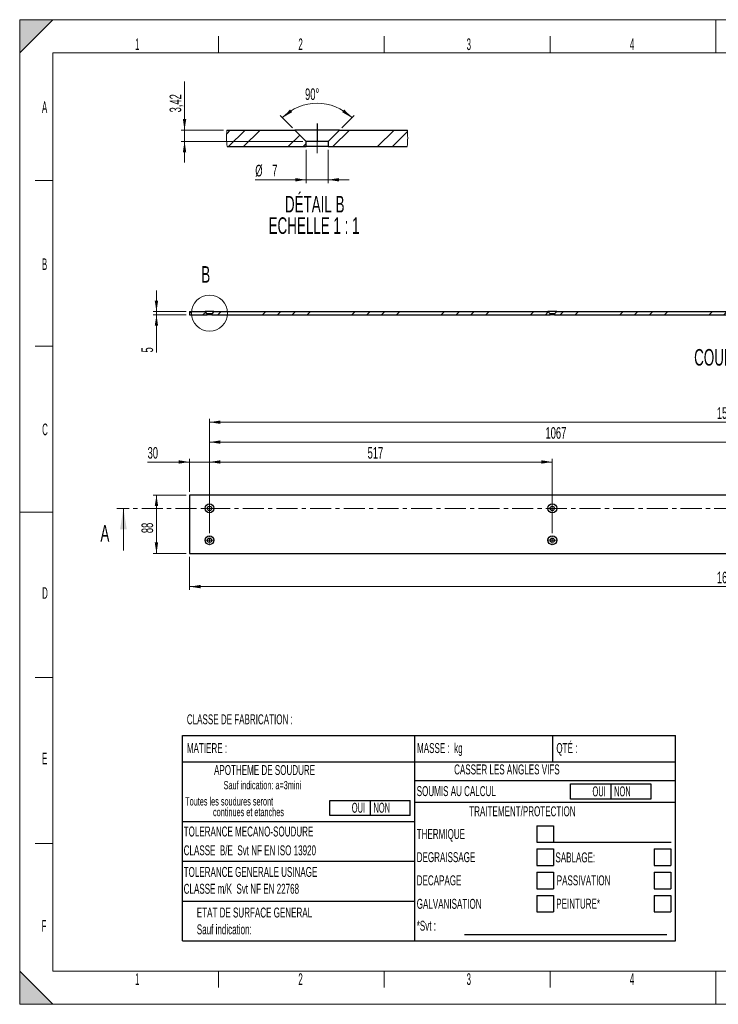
# Model space of a CAD drawing. Header units: millimetres. Extents: x 0 to 2100, y 0 to 1485.
# Tile 1 of 2: x 0 to 1054, y 0 to 1485. Entities that reach past the tile are written whole.
import ezdxf
from ezdxf.enums import TextEntityAlignment as Align

# ---------------------------------------------------------------- set-up
doc = ezdxf.new("R2010")
doc.units = ezdxf.units.MM
doc.header["$LTSCALE"] = 5
doc.linetypes.add('CENTER', pattern=[10.16, 6.35, -1.27, 1.27, -1.27])
doc.linetypes.add('CENTERX2', pattern=[20.32, 12.7, -2.54, 2.54, -2.54])
doc.styles.add('SLDTEXTSTYLE0', font='TXT', dxfattribs={"width": 0.563})
doc.styles.add('SLDTEXTSTYLE1', font='TXT', dxfattribs={"width": 0.605})
doc.styles.add('SLDTEXTSTYLE5', font='TXT', dxfattribs={"width": 0.510549})
doc.dimstyles.new('SLDDIMSTYLE0', dxfattribs={"dimtxt": 17.5, "dimasz": 16.51, "dimexe": 0, "dimexo": 0.0625, "dimgap": 4.375, "dimtad": 1, "dimrnd": 1e-09, "dimzin": 12, "dimdsep": 46, "dimtxsty": 'SLDTEXTSTYLE1', "dimsah": 1, "dimcen": 0.09, "dimadec": 0, "dimazin": 3, "dimtfac": 1, "dimtofl": 0, "dimtmove": 0, "dimatfit": 3, "dimfxl": 1, "dimfrac": 2, "dimtolj": 1, "dimtzin": 12, "dimarcsym": 0})
doc.dimstyles.new('SLDDIMSTYLE1', dxfattribs={"dimtxt": 17.5, "dimasz": 16.51, "dimexe": 0, "dimexo": 0.0625, "dimgap": 4.375, "dimtad": 1, "dimrnd": 1e-09, "dimzin": 12, "dimdsep": 46, "dimtxsty": 'SLDTEXTSTYLE1', "dimsah": 1, "dimcen": 0.09, "dimadec": 0, "dimazin": 3, "dimtfac": 1, "dimtmove": 0, "dimatfit": 0, "dimfxl": 1, "dimfrac": 2, "dimtolj": 1, "dimtzin": 12, "dimarcsym": 0})
doc.dimstyles.new('SLDDIMSTYLE2', dxfattribs={"dimtxt": 17.5, "dimasz": 16.51, "dimexe": 0, "dimexo": 0.0625, "dimgap": 4.375, "dimtad": 1, "dimdec": 0, "dimlfac": 0.2, "dimrnd": 1e-09, "dimzin": 12, "dimdsep": 46, "dimtxsty": 'SLDTEXTSTYLE1', "dimsah": 1, "dimcen": 0.09, "dimadec": 0, "dimazin": 3, "dimtfac": 1, "dimtdec": 0, "dimtmove": 0, "dimatfit": 0, "dimfxl": 1, "dimfrac": 2, "dimtolj": 1, "dimtzin": 12, "dimarcsym": 0})
doc.dimstyles.new('SLDDIMSTYLE3', dxfattribs={"dimtxt": 17.5, "dimasz": 16.51, "dimexe": 0, "dimexo": 0.0625, "dimgap": 4.375, "dimtad": 1, "dimlfac": 0.2, "dimrnd": 1e-09, "dimzin": 12, "dimdsep": 46, "dimtxsty": 'SLDTEXTSTYLE1', "dimsah": 1, "dimcen": 0.09, "dimadec": 0, "dimazin": 3, "dimtfac": 1, "dimtmove": 0, "dimatfit": 0, "dimfxl": 1, "dimfrac": 2, "dimtolj": 1, "dimtzin": 12, "dimarcsym": 0})
doc.dimstyles.new('SLDDIMSTYLE4', dxfattribs={"dimtxt": 17.5, "dimasz": 16.51, "dimexe": 0, "dimexo": 0.0625, "dimgap": 4.375, "dimtad": 1, "dimdec": 4, "dimzin": 12, "dimdsep": 46, "dimtxsty": 'SLDTEXTSTYLE1', "dimsah": 1, "dimcen": 0.09, "dimazin": 3, "dimtfac": 1, "dimtofl": 0, "dimtmove": 0, "dimatfit": 3, "dimfxl": 1, "dimfrac": 2, "dimtolj": 1, "dimtzin": 12, "dimarcsym": 0})

# ---------------------------------------------------------------- blocks, each defined once
blk = doc.blocks.new('SW_NOTE_0')
at = {"color": 0, "linetype": 'Continuous', "lineweight": 18, "insert": (51.3, 19.3), "char_height": 15, "attachment_point": 2, "style": 'SLDTEXTSTYLE0'}
blk.add_mtext('OUI    NON', dxfattribs=at)
blk = doc.blocks.new('SW_NOTE_0_1')
at = {"color": 0, "linetype": 'Continuous', "lineweight": 0, "insert": (0, 19.3), "char_height": 15, "attachment_point": 1, "style": 'SLDTEXTSTYLE1'}
blk.add_mtext('TOLERANCE GENERALE USINAGE', dxfattribs=at)
blk = doc.blocks.new('SW_NOTE_0_2')
at = {"color": 0, "linetype": 'Continuous', "lineweight": 0, "insert": (51.3, 19.3), "char_height": 15, "attachment_point": 2, "style": 'SLDTEXTSTYLE0'}
blk.add_mtext('OUI    NON', dxfattribs=at)
blk = doc.blocks.new('SW_NOTE_0_3')
at = {"color": 0, "linetype": 'Continuous', "lineweight": 0, "insert": (0, 19.3), "char_height": 15, "attachment_point": 1, "style": 'SLDTEXTSTYLE1'}
blk.add_mtext('APOTHEME DE SOUDURE', dxfattribs=at)
blk = doc.blocks.new('SW_NOTE_0_4')
at = {"color": 0, "linetype": 'Continuous', "lineweight": 0, "insert": (0, 19.3), "char_height": 15, "attachment_point": 1, "style": 'SLDTEXTSTYLE1'}
blk.add_mtext('ETAT DE SURFACE GENERAL', dxfattribs=at)
blk = doc.blocks.new('SW_NOTE_0_5')
at = {"color": 0, "linetype": 'Continuous', "lineweight": 0, "insert": (0, 19.3), "char_height": 15, "attachment_point": 1, "style": 'SLDTEXTSTYLE1'}
blk.add_mtext('TOLERANCE MECANO-SOUDURE', dxfattribs=at)
blk = doc.blocks.new('SW_NOTE_0_6')
at = {"color": 0, "linetype": 'Continuous', "lineweight": 0, "insert": (0, 16.1), "char_height": 12.5, "attachment_point": 1, "style": 'SLDTEXTSTYLE1'}
blk.add_mtext('continues et etanches', dxfattribs=at)
blk = doc.blocks.new('SW_NOTE_0_7')
at = {"color": 0, "linetype": 'Continuous', "lineweight": 0, "insert": (0, 16.1), "char_height": 12.5, "attachment_point": 1, "style": 'SLDTEXTSTYLE1'}
blk.add_mtext('Toutes les soudures seront', dxfattribs=at)
blk = doc.blocks.new('SW_NOTE_0_8')
at = {"color": 0, "linetype": 'Continuous', "lineweight": 0, "insert": (0, 19.3), "char_height": 15, "attachment_point": 1, "style": 'SLDTEXTSTYLE1'}
blk.add_mtext('Sauf indication:', dxfattribs=at)
blk = doc.blocks.new('SW_NOTE_0_9')
at = {"color": 0, "linetype": 'Continuous', "lineweight": 0, "insert": (0, 16.1), "char_height": 12.5, "attachment_point": 1, "style": 'SLDTEXTSTYLE1'}
blk.add_mtext('Sauf indication: a=3mini', dxfattribs=at)
blk = doc.blocks.new('SW_NOTE_0_10')
at = {"color": 0, "linetype": 'Continuous', "lineweight": 0, "insert": (0, 19.3), "char_height": 15, "attachment_point": 1, "style": 'SLDTEXTSTYLE1'}
blk.add_mtext('TRAITEMENT/PROTECTION', dxfattribs=at)
blk = doc.blocks.new('SW_NOTE_0_11')
at = {"color": 0, "linetype": 'Continuous', "lineweight": 0, "insert": (0, 19.3), "char_height": 15, "attachment_point": 1, "style": 'SLDTEXTSTYLE1'}
blk.add_mtext('PASSIVATION', dxfattribs=at)
blk = doc.blocks.new('SW_NOTE_0_12')
at = {"color": 0, "linetype": 'Continuous', "lineweight": 0, "insert": (0, 19.3), "char_height": 15, "attachment_point": 1, "style": 'SLDTEXTSTYLE1'}
blk.add_mtext('PEINTURE*', dxfattribs=at)
blk = doc.blocks.new('SW_NOTE_0_13')
at = {"color": 0, "linetype": 'Continuous', "lineweight": 0, "insert": (0, 19.3), "char_height": 15, "attachment_point": 1, "style": 'SLDTEXTSTYLE1'}
blk.add_mtext('SABLAGE:', dxfattribs=at)
blk = doc.blocks.new('SW_NOTE_0_14')
at = {"color": 0, "linetype": 'Continuous', "lineweight": 0, "insert": (0, 19.3), "char_height": 15, "attachment_point": 1, "style": 'SLDTEXTSTYLE1'}
blk.add_mtext('DEGRAISSAGE', dxfattribs=at)
blk = doc.blocks.new('SW_NOTE_0_15')
at = {"color": 0, "linetype": 'Continuous', "lineweight": 0, "insert": (0, 19.3), "char_height": 15, "attachment_point": 1, "style": 'SLDTEXTSTYLE1'}
blk.add_mtext('DECAPAGE', dxfattribs=at)
blk = doc.blocks.new('SW_NOTE_0_16')
at = {"color": 0, "linetype": 'Continuous', "lineweight": 0, "insert": (0, 19.3), "char_height": 15, "attachment_point": 1, "style": 'SLDTEXTSTYLE1'}
blk.add_mtext('THERMIQUE', dxfattribs=at)
blk = doc.blocks.new('SW_NOTE_0_17')
at = {"color": 0, "linetype": 'Continuous', "lineweight": 0, "insert": (0, 19.3), "char_height": 15, "attachment_point": 1, "style": 'SLDTEXTSTYLE1'}
blk.add_mtext('GALVANISATION', dxfattribs=at)
blk = doc.blocks.new('SW_NOTE_0_18')
at = {"color": 0, "linetype": 'Continuous', "lineweight": 0, "insert": (0, 19.3), "char_height": 15, "attachment_point": 1, "style": 'SLDTEXTSTYLE1'}
blk.add_mtext('*Svt :', dxfattribs=at)
blk = doc.blocks.new('SW_NOTE_0_19')
at = {"color": 0, "linetype": 'Continuous', "lineweight": 0, "insert": (0, 19.3), "char_height": 15, "attachment_point": 1, "style": 'SLDTEXTSTYLE1'}
blk.add_mtext('CASSER LES ANGLES VIFS', dxfattribs=at)
blk = doc.blocks.new('SW_NOTE_0_20')
at = {"color": 0, "linetype": 'Continuous', "lineweight": 0, "insert": (0, 19.3), "char_height": 15, "attachment_point": 1, "style": 'SLDTEXTSTYLE1'}
blk.add_mtext('SOUMIS AU CALCUL', dxfattribs=at)
blk = doc.blocks.new('Bloc matiere-traitement')
at = {"color": 7, "linetype": 'Continuous', "lineweight": 25}
for p, q in [((753.4, 0), (753.4, 309.9)), ((753.4, 309.9), (1497, 309.9)), ((1103.9, 0), (1103.9, 309.9)), ((1311.9, 269.9), (1311.9, 309.9)), ((1497, 0), (1497, 309.9)), ((753.4, 269.9), (1497, 269.9)), ((1103.9, 241.6), (1497, 241.6)), ((1338.3, 213.9), (1338.3, 236.6)), ((1338.3, 236.6), (1459.8, 236.6)), ((1399.1, 236.6), (1399.1, 213.9)), ((1459.8, 236.6), (1459.8, 213.9)), ((975.3, 189.2), (975.3, 211.9)), ((975.3, 211.9), (1096.8, 211.9)), ((1036.1, 211.9), (1036.1, 189.2)), ((1096.8, 189.2), (1096.8, 211.9)), ((1103.9, 209.3), (1497, 209.3)), ((1459.8, 213.9), (1338.3, 213.9)), ((753.4, 180.2), (1103.9, 180.2)), ((1096.8, 189.2), (975.3, 189.2)), ((1287.9, 173.6), (1312.9, 173.6)), ((1287.9, 173.6), (1287.9, 148.6)), ((1312.9, 173.6), (1312.9, 148.6)), ((1287.9, 148.6), (1312.9, 148.6)), ((1307.6, 148.6), (1490.4, 148.6)), ((1287.9, 138.6), (1312.9, 138.6)), ((1287.9, 138.6), (1287.9, 113.6)), ((1312.9, 138.6), (1312.9, 113.6)), ((1464.7, 138.6), (1464.7, 113.6)), ((1464.7, 138.6), (1489.7, 138.6)), ((1489.7, 138.6), (1489.7, 113.6)), ((753.4, 120), (1103.9, 120)), ((1287.9, 113.6), (1312.9, 113.6)), ((1464.7, 113.6), (1489.7, 113.6)), ((1287.9, 103.6), (1312.9, 103.6)), ((1287.9, 103.6), (1287.9, 78.6)), ((1312.9, 103.6), (1312.9, 78.6)), ((1464.7, 103.6), (1464.7, 78.6)), ((1464.7, 103.6), (1489.7, 103.6)), ((1489.7, 103.6), (1489.7, 78.6)), ((1287.9, 78.6), (1312.9, 78.6)), ((1464.7, 78.6), (1489.7, 78.6)), ((753.4, 60), (1103.9, 60)), ((1287.9, 68.6), (1287.9, 43.6)), ((1287.9, 68.6), (1312.9, 68.6)), ((1312.9, 68.6), (1312.9, 43.6)), ((1464.7, 68.6), (1464.7, 43.6)), ((1464.7, 68.6), (1489.7, 68.6)), ((1489.7, 68.6), (1489.7, 43.6)), ((1287.9, 43.6), (1312.9, 43.6)), ((1464.7, 43.6), (1489.7, 43.6)), ((753.4, 0), (1497, 0)), ((1178.6, 9.4), (1483.9, 9.4))]:
    blk.add_line(p, q, dxfattribs=at)
at = {"color": 7, "linetype": 'Continuous', "lineweight": 0}
for name, p in [('SW_NOTE_0_3', (800.8, 245.8)), ('SW_NOTE_0_19', (1162.9, 246.7)), ('SW_NOTE_0_9', (815.2, 225)), ('SW_NOTE_0_20', (1106.5, 214)), ('SW_NOTE_0_7', (757.3, 200.5)), ('SW_NOTE_0_2', (986.1, 188.9)), ('SW_NOTE_0_6', (799.3, 184.4)), ('SW_NOTE_0_10', (1185.7, 183.6)), ('SW_NOTE_0_5', (755, 153.1)), ('SW_NOTE_0_16', (1106.5, 149.3)), ('SW_NOTE_0_14', (1106.5, 114.4)), ('SW_NOTE_0_13', (1315.7, 114)), ('SW_NOTE_0_1', (755, 92.1)), ('SW_NOTE_0_15', (1106.5, 79.4)), ('SW_NOTE_0_11', (1317.7, 79.4)), ('SW_NOTE_0_17', (1106.5, 44)), ('SW_NOTE_0_12', (1316.9, 44.2)), ('SW_NOTE_0_4', (774.8, 30.9)), ('SW_NOTE_0_18', (1106.5, 11)), ('SW_NOTE_0_8', (774.8, 5.5))]:
    blk.add_blockref(name, p, dxfattribs=at)
at = {"color": 7, "linetype": 'Continuous', "lineweight": 18}
blk.add_blockref('SW_NOTE_0', (1349.1, 213.6), dxfattribs=at)
at = {"color": 7, "linetype": 'Continuous', "lineweight": 0, "style": 'SLDTEXTSTYLE1', "width": 0.605}
for tag, p in [('CLASSFAB', (759.8, 322.1)), ('MATERIAU', (759.8, 278.7)), ('MASSE', (1107, 278.7)), ('QUANTITE', (1317.1, 278.7)), ('TOLEMECAO', (755, 124.5)), ('TOLGEN', (755, 66.5))]:
    blk.add_attdef(tag, text='', height=15, dxfattribs=at).set_placement(p, align=Align.BOTTOM_LEFT)
at = {"color": 7, "linetype": 'Continuous', "lineweight": 0}
for tag in ['THERMIQUE', 'SABLAGE', 'GALVA', 'PEINTURE_SVT', 'PASSIV', 'DECAPAGE', 'DEGRAISSAGE', 'PEINTURE', 'RA']:
    blk.add_attdef(tag, (0, 0), '', height=17.5, dxfattribs=at)
at = {"color": 7, "linetype": 'Continuous', "lineweight": 18}
for tag in ['SOUDUREETANCHES?', 'CALCUL?']:
    blk.add_attdef(tag, (0, 0), '', height=17.5, dxfattribs=at)
blk = doc.blocks.new('_D')
at = {"color": 7, "linetype": 'Continuous', "lineweight": 0, "transparency": 16777216}
for p, q in [((256.3, 674.9), (256.3, 624.9)), ((1900.3, 674.9), (1900.3, 624.9)), ((256.3, 629.9), (1900.3, 629.9))]:
    blk.add_line(p, q, dxfattribs=at)
at = {"color": 7, "linetype": 'Continuous', "lineweight": 18, "transparency": 16777216}
for points in [[(256.3, 629.9), (272.8, 627.4), (272.8, 632.5)], [(1900.3, 629.9), (1883.8, 632.5), (1883.8, 627.4)]]:
    blk.add_solid(points, dxfattribs=at)
at = {"color": 7, "linetype": 'Continuous', "lineweight": 18, "transparency": 16777216, "insert": (1051.5, 652.5), "char_height": 17.5, "attachment_point": 1, "style": 'SLDTEXTSTYLE1'}
blk.add_mtext('1644', dxfattribs=at)
blk = doc.blocks.new('_D_1')
at = {"color": 7, "linetype": 'Continuous', "lineweight": 0, "transparency": 16777216}
for p, q in [((251.3, 767.9), (201.3, 767.9)), ((206.3, 767.9), (206.3, 679.9)), ((251.3, 679.9), (201.3, 679.9))]:
    blk.add_line(p, q, dxfattribs=at)
at = {"color": 7, "linetype": 'Continuous', "lineweight": 18, "transparency": 16777216}
for points in [[(206.3, 767.9), (203.7, 751.4), (208.8, 751.4)], [(206.3, 679.9), (208.8, 696.5), (203.7, 696.5)]]:
    blk.add_solid(points, dxfattribs=at)
at = {"color": 7, "linetype": 'Continuous', "lineweight": 18, "transparency": 16777216, "insert": (183.7, 710.6), "char_height": 17.5, "attachment_point": 1, "rotation": 90, "style": 'SLDTEXTSTYLE1'}
blk.add_mtext('88', dxfattribs=at)
blk = doc.blocks.new('_D_2')
at = {"color": 7, "linetype": 'Continuous', "lineweight": 0, "transparency": 16777216}
for p, q in [((256.3, 817.9), (192.9, 817.9)), ((256.3, 772.9), (256.3, 822.9)), ((256.3, 817.9), (286.3, 817.9)), ((286.3, 758.7), (286.3, 822.9)), ((286.3, 817.9), (318, 817.9))]:
    blk.add_line(p, q, dxfattribs=at)
at = {"color": 7, "linetype": 'Continuous', "lineweight": 18, "transparency": 16777216}
for points in [[(256.3, 817.9), (239.8, 820.5), (239.8, 815.4)], [(286.3, 817.9), (302.8, 815.4), (302.8, 820.5)]]:
    blk.add_solid(points, dxfattribs=at)
at = {"color": 7, "linetype": 'Continuous', "lineweight": 18, "transparency": 16777216, "insert": (192.9, 840.5), "char_height": 17.5, "attachment_point": 1, "style": 'SLDTEXTSTYLE1'}
blk.add_mtext('30', dxfattribs=at)
blk = doc.blocks.new('_D_3')
at = {"color": 7, "linetype": 'Continuous', "lineweight": 0, "transparency": 16777216}
for p, q in [((286.3, 710.7), (286.3, 822.9)), ((286.3, 817.9), (803.3, 817.9)), ((803.3, 710.7), (803.3, 822.9))]:
    blk.add_line(p, q, dxfattribs=at)
at = {"color": 7, "linetype": 'Continuous', "lineweight": 18, "transparency": 16777216}
for points in [[(286.3, 817.9), (302.8, 815.4), (302.8, 820.5)], [(803.3, 817.9), (786.8, 820.5), (786.8, 815.4)]]:
    blk.add_solid(points, dxfattribs=at)
at = {"color": 7, "linetype": 'Continuous', "lineweight": 18, "transparency": 16777216, "insert": (524.7, 840.5), "char_height": 17.5, "attachment_point": 1, "style": 'SLDTEXTSTYLE1'}
blk.add_mtext('517', dxfattribs=at)
blk = doc.blocks.new('_D_4')
at = {"color": 7, "linetype": 'Continuous', "lineweight": 0, "transparency": 16777216}
for p, q in [((286.3, 710.7), (286.3, 852.9)), ((286.3, 847.9), (1353.3, 847.9)), ((1353.3, 710.7), (1353.3, 852.9))]:
    blk.add_line(p, q, dxfattribs=at)
at = {"color": 7, "linetype": 'Continuous', "lineweight": 18, "transparency": 16777216}
for points in [[(286.3, 847.9), (302.8, 845.4), (302.8, 850.5)], [(1353.3, 847.9), (1336.8, 850.5), (1336.8, 845.4)]]:
    blk.add_solid(points, dxfattribs=at)
at = {"color": 7, "linetype": 'Continuous', "lineweight": 18, "transparency": 16777216, "insert": (793, 870.5), "char_height": 17.5, "attachment_point": 1, "style": 'SLDTEXTSTYLE1'}
blk.add_mtext('1067', dxfattribs=at)
blk = doc.blocks.new('_D_5')
at = {"color": 7, "linetype": 'Continuous', "lineweight": 0, "transparency": 16777216}
for p, q in [((286.3, 710.7), (286.3, 882.9)), ((286.3, 877.9), (1870.3, 877.9)), ((1870.3, 710.7), (1870.3, 882.9))]:
    blk.add_line(p, q, dxfattribs=at)
at = {"color": 7, "linetype": 'Continuous', "lineweight": 18, "transparency": 16777216}
for points in [[(286.3, 877.9), (302.8, 875.4), (302.8, 880.5)], [(1870.3, 877.9), (1853.8, 880.5), (1853.8, 875.4)]]:
    blk.add_solid(points, dxfattribs=at)
at = {"color": 7, "linetype": 'Continuous', "lineweight": 18, "transparency": 16777216, "insert": (1051.5, 900.5), "char_height": 17.5, "attachment_point": 1, "style": 'SLDTEXTSTYLE1'}
blk.add_mtext('1584', dxfattribs=at)
blk = doc.blocks.new('SW_CENTERMARKSYMBOL_4')
at = {"color": 0, "linetype": 'Continuous', "lineweight": 18}
for p, q in [((-5, 0), (-5.8, 0)), ((0, 0), (-2.5, 0)), ((0, 5), (0, 5.8)), ((0, 0), (0, 2.5)), ((0, 0), (0, -2.5)), ((0, 0), (2.5, 0)), ((5, 0), (5.8, 0)), ((0, -5), (0, -5.8))]:
    blk.add_line(p, q, dxfattribs=at)
blk = doc.blocks.new('SW_CENTERMARKSYMBOL_5')
at = {"color": 0, "linetype": 'Continuous', "lineweight": 18}
for p, q in [((-5, 0), (-5.8, 0)), ((0, 0), (-2.5, 0)), ((0, 5), (0, 5.8)), ((0, 0), (0, 2.5)), ((0, 0), (0, -2.5)), ((0, 0), (2.5, 0)), ((5, 0), (5.8, 0)), ((0, -5), (0, -5.8))]:
    blk.add_line(p, q, dxfattribs=at)
blk = doc.blocks.new('SW_CENTERMARKSYMBOL_6')
at = {"color": 0, "linetype": 'Continuous', "lineweight": 18}
for p, q in [((-5, 0), (-5.8, 0)), ((0, 0), (-2.5, 0)), ((0, 5), (0, 5.8)), ((0, 0), (0, 2.5)), ((0, 0), (0, -2.5)), ((0, 0), (2.5, 0)), ((5, 0), (5.8, 0)), ((0, -5), (0, -5.8))]:
    blk.add_line(p, q, dxfattribs=at)
blk = doc.blocks.new('SW_CENTERMARKSYMBOL_7')
at = {"color": 0, "linetype": 'Continuous', "lineweight": 18}
for p, q in [((-5, 0), (-5.8, 0)), ((0, 0), (-2.5, 0)), ((0, 5), (0, 5.8)), ((0, 0), (0, 2.5)), ((0, 0), (0, -2.5)), ((0, 0), (2.5, 0)), ((5, 0), (5.8, 0)), ((0, -5), (0, -5.8))]:
    blk.add_line(p, q, dxfattribs=at)
blk = doc.blocks.new('SW_CENTERMARKSYMBOL_12')
at = {"color": 0, "linetype": 'Continuous', "lineweight": 18}
for p, q in [((-5, 0), (-5.8, 0)), ((0, 0), (-2.5, 0)), ((0, 5), (0, 5.8)), ((0, 0), (0, 2.5)), ((0, 0), (0, -2.5)), ((0, 0), (2.5, 0)), ((5, 0), (5.8, 0)), ((0, -5), (0, -5.8))]:
    blk.add_line(p, q, dxfattribs=at)
blk = doc.blocks.new('SW_CENTERMARKSYMBOL_13')
at = {"color": 0, "linetype": 'Continuous', "lineweight": 18}
for p, q in [((-5, 0), (-5.8, 0)), ((0, 0), (-2.5, 0)), ((0, 5), (0, 5.8)), ((0, 0), (0, 2.5)), ((0, 0), (0, -2.5)), ((0, 0), (2.5, 0)), ((5, 0), (5.8, 0)), ((0, -5), (0, -5.8))]:
    blk.add_line(p, q, dxfattribs=at)
blk = doc.blocks.new('SW_CENTERMARKSYMBOL_14')
at = {"color": 0, "linetype": 'Continuous', "lineweight": 18}
for p, q in [((-5, 0), (-5.8, 0)), ((0, 0), (-2.5, 0)), ((0, 5), (0, 5.8)), ((0, 0), (0, 2.5)), ((0, 0), (0, -2.5)), ((0, 0), (2.5, 0)), ((5, 0), (5.8, 0)), ((0, -5), (0, -5.8))]:
    blk.add_line(p, q, dxfattribs=at)
blk = doc.blocks.new('SW_CENTERMARKSYMBOL_15')
at = {"color": 0, "linetype": 'Continuous', "lineweight": 18}
for p, q in [((-5, 0), (-5.8, 0)), ((0, 0), (-2.5, 0)), ((0, 5), (0, 5.8)), ((0, 0), (0, 2.5)), ((0, 0), (0, -2.5)), ((0, 0), (2.5, 0)), ((5, 0), (5.8, 0)), ((0, -5), (0, -5.8))]:
    blk.add_line(p, q, dxfattribs=at)
blk = doc.blocks.new('_D_8')
at = {"color": 7, "linetype": 'Continuous', "lineweight": 0, "transparency": 16777216}
for p, q in [((206.3, 1044.8), (206.3, 1076.6)), ((251.3, 1044.8), (201.3, 1044.8)), ((251.3, 1039.8), (201.3, 1039.8)), ((206.3, 1044.8), (206.3, 1039.8)), ((206.3, 1039.8), (206.3, 983.1))]:
    blk.add_line(p, q, dxfattribs=at)
at = {"color": 7, "linetype": 'Continuous', "lineweight": 18, "transparency": 16777216}
for points in [[(206.3, 1044.8), (208.8, 1061.3), (203.7, 1061.3)], [(206.3, 1039.8), (203.7, 1023.3), (208.8, 1023.3)]]:
    blk.add_solid(points, dxfattribs=at)
at = {"color": 7, "linetype": 'Continuous', "lineweight": 18, "transparency": 16777216, "insert": (183.7, 983.1), "char_height": 17.5, "attachment_point": 1, "rotation": 90, "style": 'SLDTEXTSTYLE1'}
blk.add_mtext('5', dxfattribs=at)
blk = doc.blocks.new('SW_HATCH_0')
at = {"color": 0, "linetype": 'Continuous', "lineweight": 18}
for p, q in [((-247, 0), (-252.5, -5.5)), ((-224.5, 0), (-249.5, -25)), ((-202.1, 0), (-227.1, -25)), ((-67.4, 0), (-92.4, -25)), ((0, 0), (-25, -25)), ((-142.2, -7.5), (-159.7, -25)), ((20.2, -2.3), (-2.5, -25)), ((-132.6, -20.3), (-137.3, -25))]:
    blk.add_line(p, q, dxfattribs=at)
blk = doc.blocks.new('_D_9')
at = {"color": 7, "linetype": 'Continuous', "lineweight": 0, "transparency": 16777216}
for p, q in [((432.1, 1288.6), (432.1, 1238.6)), ((465.1, 1288.6), (465.1, 1238.6)), ((432.1, 1243.6), (355.3, 1243.6)), ((432.1, 1243.6), (465.1, 1243.6)), ((465.1, 1243.6), (496.9, 1243.6))]:
    blk.add_line(p, q, dxfattribs=at)
at = {"color": 7, "linetype": 'Continuous', "lineweight": 18, "transparency": 16777216}
for points in [[(432.1, 1243.6), (415.6, 1246.1), (415.6, 1241)], [(465.1, 1243.6), (481.6, 1241), (481.6, 1246.1)]]:
    blk.add_solid(points, dxfattribs=at)
at = {"color": 7, "linetype": 'Continuous', "lineweight": 18, "transparency": 16777216, "char_height": 17.5, "attachment_point": 1, "style": 'SLDTEXTSTYLE1'}
for s, insert in [('%%c', (355.3, 1266.1)), ('7', (380.8, 1266.2))]:
    blk.add_mtext(s, dxfattribs=dict(at, insert=insert))
blk = doc.blocks.new('_D_10')
at = {"color": 7, "linetype": 'Continuous', "lineweight": 0, "transparency": 16777216}
for p, q in [((248.6, 1318.6), (248.6, 1392)), ((307.6, 1318.6), (243.6, 1318.6)), ((248.6, 1318.6), (248.6, 1301.5)), ((427.1, 1301.5), (243.6, 1301.5)), ((248.6, 1301.5), (248.6, 1269.7))]:
    blk.add_line(p, q, dxfattribs=at)
at = {"color": 7, "linetype": 'Continuous', "lineweight": 18, "transparency": 16777216}
for points in [[(248.6, 1318.6), (251.2, 1335.1), (246.1, 1335.1)], [(248.6, 1301.5), (246.1, 1285), (251.2, 1285)]]:
    blk.add_solid(points, dxfattribs=at)
at = {"color": 7, "linetype": 'Continuous', "lineweight": 18, "transparency": 16777216, "insert": (226.1, 1345.2), "char_height": 17.5, "attachment_point": 1, "rotation": 90, "style": 'SLDTEXTSTYLE1'}
blk.add_mtext('3,42', dxfattribs=at)
blk = doc.blocks.new('_D_11')
at = {"color": 7, "linetype": 'Continuous', "lineweight": 0, "transparency": 16777216}
for p, q in [((411.5, 1322.1), (392.9, 1340.7)), ((485.8, 1322.1), (504.4, 1340.7))]:
    blk.add_line(p, q, dxfattribs=at)
at = {"color": 7, "linetype": 'Continuous', "lineweight": 18, "transparency": 16777216}
blk.add_arc((448.6, 1285), 73.9, 45, 135, dxfattribs=at)
for points in [[(396.4, 1337.2), (410.9, 1345.5), (407.7, 1349.5)], [(500.8, 1337.2), (489.6, 1349.5), (486.4, 1345.5)]]:
    blk.add_solid(points, dxfattribs=at)
at = {"color": 7, "linetype": 'Continuous', "lineweight": 18, "transparency": 16777216, "insert": (430.4, 1381.4), "char_height": 17.5, "attachment_point": 1, "style": 'SLDTEXTSTYLE1'}
blk.add_mtext('90°', dxfattribs=at)
blk = doc.blocks.new('SW_NOTE_0_26')
at = {"color": 0, "linetype": 'Continuous', "lineweight": 18, "char_height": 25, "attachment_point": 2, "style": 'SLDTEXTSTYLE1'}
for s, insert in [('DÉTAIL B', (77.7, 32.2)), ('ECHELLE 1 : 1', (76.7, -0.1))]:
    blk.add_mtext(s, dxfattribs=dict(at, insert=insert))

msp = doc.modelspace()

# ---------------------------------------------------------------- hatches: boundary and pattern name
at = {"linetype": 'Continuous'}
for points in [[(0, 1435), (50, 1485), (0, 1485)], [(0, 0), (50, 0), (0, 50)]]:
    msp.add_hatch(color=7, dxfattribs=at).paths.add_polyline_path(points, flags=0)
at = {"linetype": 'Continuous', "lineweight": 18}
h = msp.add_hatch(dxfattribs=at)
h.set_pattern_fill('ANSI34', scale=5, angle=3e-322, style=0)
h.paths.add_polyline_path([(279.55911, 1044.80051), (256.27911, 1044.80051), (256.27911, 1039.80051), (282.97911, 1039.80051), (282.97911, 1041.38051)], flags=0)
h = msp.add_hatch(dxfattribs=at)
h.set_pattern_fill('ANSI34', scale=5, angle=3e-322, style=0)
h.paths.add_polyline_path([(289.57911, 1039.80051), (799.97911, 1039.80051), (799.97911, 1041.38051), (796.55911, 1044.80051), (292.99911, 1044.80051), (289.57911, 1041.38051)], flags=0)
h = msp.add_hatch(dxfattribs=at)
h.set_pattern_fill('ANSI34', scale=5, angle=3e-322, style=0)
h.paths.add_polyline_path([(806.57911, 1039.80051), (1349.97911, 1039.80051), (1349.97911, 1041.38051), (1346.55911, 1044.80051), (809.99911, 1044.80051), (806.57911, 1041.38051)], flags=0)

# ---------------------------------------------------------------- linework, layer by layer
at = {"color": 7, "linetype": 'Continuous', "lineweight": 18}
for p, q in [((0, 1485), (0, 1435)), ((0, 1435), (50, 1485)), ((50, 1485), (0, 1485)), ((0, 0), (0, 1485)), ((0, 1485), (2100, 1485)), ((1050, 1485), (1050, 1435.17068)), ((299.92381, 1460.17068), (299.92381, 1435.17068)), ((299.92381, 1460.17068), (299.92381, 1435.17068)), ((549.92381, 1460.17068), (549.92381, 1435.17068)), ((549.92381, 1460.17068), (549.92381, 1435.17068)), ((549.92381, 1460.17068), (549.92381, 1435.17068)), ((799.92381, 1460.17068), (799.92381, 1435.17068)), ((799.92381, 1460.17068), (799.92381, 1435.17068)), ((799.92381, 1460.17068), (799.92381, 1435.17068)), ((799.92381, 1460.17068), (799.92381, 1435.17068)), ((2049.92381, 1435.17068), (49.92381, 1435.17068)), ((49.92381, 1435.17068), (49.92381, 50.17068)), ((49.92381, 1242.67068), (23.26561, 1242.67068)), ((49.92381, 992.67068), (23.26561, 992.67068)), ((0, 742.5), (49.92381, 742.5)), ((156.46412, 684.44183), (156.46412, 747.94183)), ((49.92381, 492.67068), (23.26561, 492.67068)), ((49.92381, 242.67068), (23.26561, 242.67068)), ((0, 50), (0, 0)), ((50, 0), (0, 50)), ((49.92381, 50.17068), (2049.92381, 50.17068)), ((299.92381, 50.17068), (299.92381, 25.17068)), ((299.92381, 50.17068), (299.92381, 25.17068)), ((549.92381, 50.17068), (549.92381, 25.17068)), ((549.92381, 50.17068), (549.92381, 25.17068)), ((549.92381, 50.17068), (549.92381, 25.17068)), ((799.92381, 50.17068), (799.92381, 25.17068)), ((799.92381, 50.17068), (799.92381, 25.17068)), ((799.92381, 50.17068), (799.92381, 25.17068)), ((799.92381, 50.17068), (799.92381, 25.17068)), ((1050, 0), (1050, 50.17068)), ((0, 0), (50, 0)), ((0, 0), (2100, 0))]:
    msp.add_line(p, q, dxfattribs=at)
at = {"color": 8, "linetype": 'CENTERX2'}
msp.add_line((448.62431, 1328.56269), (448.62431, 1301.46269), dxfattribs=at)
at = {"color": 7, "linetype": 'Continuous', "lineweight": 25}
for p, q in [((312.56598, 1318.56269), (415.02428, 1318.56269)), ((432.12426, 1301.46269), (415.02428, 1318.56269)), ((482.22435, 1318.56269), (415.02428, 1318.56269)), ((482.22435, 1318.56269), (465.12437, 1301.46269)), ((482.22435, 1318.56269), (584.68264, 1318.56269)), ((312.684, 1293.56269), (432.12426, 1293.56269)), ((465.12437, 1301.46269), (432.12426, 1301.46269)), ((432.12426, 1293.56269), (432.12426, 1301.46269)), ((465.12437, 1293.56269), (432.12426, 1293.56269)), ((465.12437, 1301.46269), (465.12437, 1293.56269)), ((465.12437, 1293.56269), (584.56433, 1293.56269)), ((256.27911, 1044.80051), (256.27911, 1039.80051)), ((256.27911, 1044.80051), (279.55911, 1044.80051)), ((256.27911, 1039.80051), (282.97911, 1039.80051)), ((282.97911, 1041.38051), (279.55911, 1044.80051)), ((292.99911, 1044.80051), (279.55911, 1044.80051)), ((289.57911, 1041.38051), (282.97911, 1041.38051)), ((282.97911, 1039.80051), (282.97911, 1041.38051)), ((289.57911, 1039.80051), (282.97911, 1039.80051)), ((292.99911, 1044.80051), (289.57911, 1041.38051)), ((289.57911, 1041.38051), (289.57911, 1039.80051)), ((289.57911, 1039.80051), (799.97911, 1039.80051)), ((292.99911, 1044.80051), (796.55911, 1044.80051)), ((799.97911, 1041.38051), (796.55911, 1044.80051)), ((809.99911, 1044.80051), (796.55911, 1044.80051)), ((806.57911, 1041.38051), (799.97911, 1041.38051)), ((799.97911, 1039.80051), (799.97911, 1041.38051)), ((806.57911, 1039.80051), (799.97911, 1039.80051)), ((809.99911, 1044.80051), (806.57911, 1041.38051)), ((806.57911, 1041.38051), (806.57911, 1039.80051)), ((806.57911, 1039.80051), (1349.97911, 1039.80051)), ((809.99911, 1044.80051), (1346.55911, 1044.80051)), ((1900.27911, 767.94183), (256.27911, 767.94183)), ((256.27911, 767.94183), (256.27911, 679.94183)), ((256.27911, 679.94183), (1900.27911, 679.94183))]:
    msp.add_line(p, q, dxfattribs=at)
at = {"color": 7, "linetype": 'CENTERX2', "lineweight": 18}
msp.add_line((448.62431, 1283.56269), (448.62431, 1301.46269), dxfattribs=at)
at = {"color": 7, "linetype": 'CENTER', "lineweight": 18}
msp.add_line((1993.81584, 747.94183), (146.46412, 747.94183), dxfattribs=at)
at = {"color": 7, "linetype": 'Continuous', "lineweight": 18}
msp.add_circle((286.27911, 1042.42906), 27.3148, dxfattribs=at)
at = {"color": 7, "linetype": 'Continuous', "lineweight": 25}
for centre, radius in [((286.27911, 747.94183), 6.72), ((286.27911, 747.94183), 3.3), ((803.27911, 747.94183), 6.72), ((803.27911, 747.94183), 3.3), ((286.27911, 699.94183), 6.72), ((286.27911, 699.94183), 3.3), ((803.27911, 699.94183), 6.72), ((803.27911, 699.94183), 3.3)]:
    msp.add_circle(centre, radius, dxfattribs=at)
at = {"color": 7, "linetype": 'Continuous', "lineweight": 18}
for centre, radius, start, end in [((448.65965, 1306.70487), 136.60927, 175.02040206, 185.52054492), ((448.77599, 1306.71332), 136.42223, 359.99668471, 4.98287654), ((448.76836, 1306.699), 136.42987, 354.47464673, 0.00269916)]:
    msp.add_arc(centre, radius, start, end, dxfattribs=at)
msp.add_solid([(156.46412, 747.94183), (151.38412, 716.19183), (161.54412, 716.19183)], dxfattribs=at)

# ---------------------------------------------------------------- block references
for name, p in [('SW_HATCH_0', (564.68886, 1318.56269)), ('SW_NOTE_0_26', (367.27886, 1187.0422)), ('SW_CENTERMARKSYMBOL_7', (286.27911, 699.94183))]:
    msp.add_blockref(name, p, dxfattribs=at)
at = {"color": 8, "linetype": 'Continuous'}
for name, p in [('SW_CENTERMARKSYMBOL_6', (286.27911, 747.94183)), ('SW_CENTERMARKSYMBOL_14', (286.27911, 747.94183)), ('SW_CENTERMARKSYMBOL_5', (803.27911, 747.94183)), ('SW_CENTERMARKSYMBOL_13', (803.27911, 747.94183)), ('SW_CENTERMARKSYMBOL_15', (286.27911, 699.94183)), ('SW_CENTERMARKSYMBOL_4', (803.27911, 699.94183)), ('SW_CENTERMARKSYMBOL_12', (803.27911, 699.94183))]:
    msp.add_blockref(name, p, dxfattribs=at)
at = {"color": 7, "linetype": 'Continuous'}
msp.add_blockref('Bloc matiere-traitement', (-507.66422, 95.73279), dxfattribs=at).add_auto_attribs({'MASSE': 'MASSE :  kg', 'CLASSFAB': 'CLASSE DE FABRICATION : ', 'TOLEMECAO': 'CLASSE  B/E  Svt NF EN ISO 13920', 'TOLGEN': 'CLASSE m/K  Svt NF EN 22768', 'MATERIAU': 'MATIERE : ', 'QUANTITE': 'QTÉ : '})

# ---------------------------------------------------------------- texts
at = {"color": 7, "linetype": 'Continuous', "lineweight": 0, "char_height": 17.5, "attachment_point": 2, "style": 'SLDTEXTSTYLE5'}
for s, insert in [('1', (177.35579, 1456.74182)), ('2', (423.61627, 1456.74182)), ('3', (677.35579, 1456.74182)), ('4', (923.61627, 1456.74182)), ('A', (37.5719, 1361.92689)), ('B', (37.5719, 1125.0016)), ('C', (38.16707, 875.87772)), ('D', (38.16707, 629.10251)), ('E', (37.5719, 379.42135)), ('F', (36.73382, 127.14522)), ('1', (177.35579, 46.74182)), ('2', (423.61627, 46.74182)), ('3', (677.35579, 46.74182)), ('4', (923.61627, 46.74182))]:
    msp.add_mtext(s, dxfattribs=dict(at, insert=insert))
at = {"color": 7, "linetype": 'Continuous', "lineweight": 18, "char_height": 25, "style": 'SLDTEXTSTYLE1'}
for s, insert, attachment_point in [('B', (273.87974, 1113.38057), 1), ('COUPE A-A', (1072.87711, 988.26574), 2)]:
    msp.add_mtext(s, dxfattribs=dict(at, insert=insert, attachment_point=attachment_point))
at = {"color": 7, "linetype": 'Continuous', "insert": (121.77272, 722.79538), "char_height": 25, "attachment_point": 1, "style": 'SLDTEXTSTYLE1'}
msp.add_mtext('A', dxfattribs=at)

# ---------------------------------------------------------------- dimensions: what is measured, and where the dimension line sits
at = {"color": 7, "linetype": 'Continuous', "lineweight": 18}
for base, p1, p2, dimstyle, picture, middle in [((248.62429, 1301.46269), (312.56598, 1318.56269), (432.12429, 1301.46269), 'SLDDIMSTYLE3', '_D_10', (248.62429, 1368.56269)), ((206.27911, 1039.80051), (256.27911, 1044.80051), (256.27911, 1039.80051), 'SLDDIMSTYLE1', '_D_8', (206.27911, 989.80051)), ((206.27911, 679.94183), (256.27911, 767.94183), (256.27911, 679.94183), 'SLDDIMSTYLE0', '_D_1', (206.27911, 723.94183))]:
    dim = msp.add_linear_dim(base=base, p1=p1, p2=p2, angle=90, dimstyle=dimstyle, dxfattribs=at)
    dim.commit()
    dim.dimension.update_dxf_attribs({"geometry": picture, "text_midpoint": middle, "dimtype": 160})
dim = msp.add_angular_dim_2l(base=(448.62429, 1358.81986), line1=((482.22429, 1318.56269), (465.12429, 1301.46269)), line2=((432.12429, 1301.46269), (415.02429, 1318.56269)), dimstyle='SLDDIMSTYLE4', dxfattribs=at)
dim.commit()
dim.dimension.update_dxf_attribs({"geometry": '_D_11', "text_midpoint": (448.62429, 1358.81986), "dimtype": 162})
dim = msp.add_linear_dim(base=(465.12429, 1243.56269), p1=(432.12429, 1293.56269), p2=(465.12429, 1293.56269), text='%%c<>', dimstyle='SLDDIMSTYLE2', dxfattribs=at)
dim.commit()
dim.dimension.update_dxf_attribs({"geometry": '_D_9', "text_midpoint": (374.76661, 1243.56269), "dimtype": 160})
for base, p1, p2, dimstyle, picture, middle in [((1870.27911, 877.94183), (286.27911, 705.74183), (1870.27911, 705.74183), 'SLDDIMSTYLE0', '_D_5', (1078.27911, 877.94183)), ((1353.27911, 847.94183), (286.27911, 705.74183), (1353.27911, 705.74183), 'SLDDIMSTYLE0', '_D_4', (819.77911, 847.94183)), ((286.27911, 817.94183), (256.27911, 767.94183), (286.27911, 753.74183), 'SLDDIMSTYLE1', '_D_2', (206.27911, 817.94183)), ((803.27911, 817.94183), (286.27911, 705.74183), (803.27911, 705.74183), 'SLDDIMSTYLE0', '_D_3', (544.77911, 817.94183)), ((1900.27911, 629.94183), (256.27911, 679.94183), (1900.27911, 679.94183), 'SLDDIMSTYLE0', '_D', (1078.27911, 629.94183))]:
    dim = msp.add_linear_dim(base=base, p1=p1, p2=p2, dimstyle=dimstyle, dxfattribs=at)
    dim.commit()
    dim.dimension.update_dxf_attribs({"geometry": picture, "text_midpoint": middle, "dimtype": 160})

doc.saveas('drawing.dxf')
